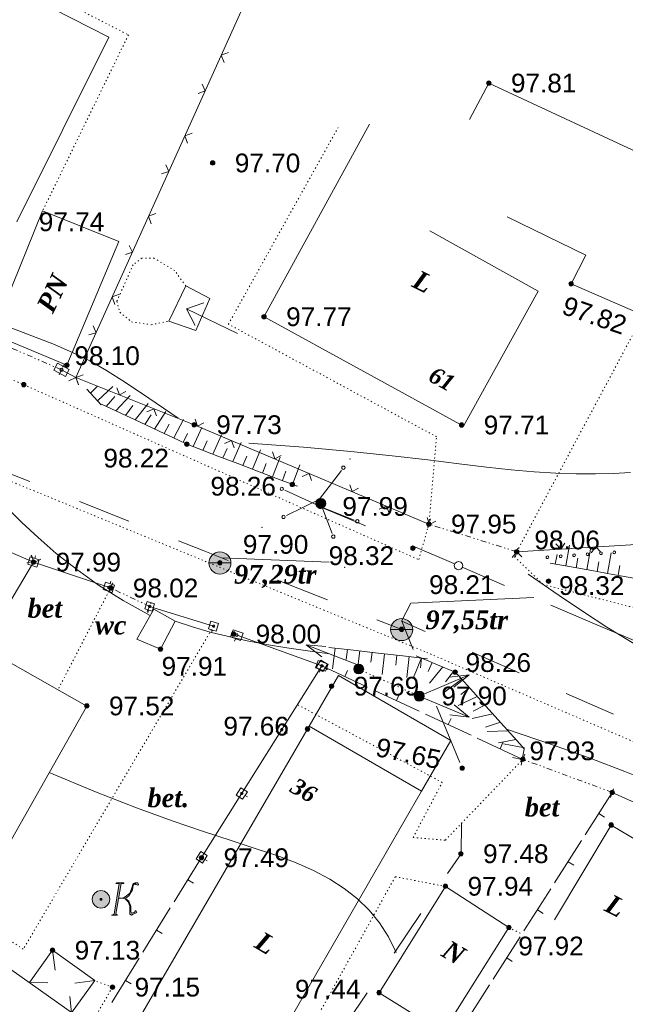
# Model space of a CAD drawing. Header units: millimetres. Extents: x 9396 to 25236, y 15106 to 31102.
# Tile 97 of 256: x 10930 to 10985, y 16121 to 16210. Entities that reach past the tile are written whole.
import ezdxf
from ezdxf.enums import TextEntityAlignment as Align

# ---------------------------------------------------------------- set-up
doc = ezdxf.new("R2010")
doc.units = ezdxf.units.MM
for name, pattern in [('DIVIDE', [1.25, 0.5, -0.25, 0, -0.25, 0, -0.25]), ('DOT', [0.25, 0, -0.25]), ('HIDDEN', [0.375, 0.25, -0.125])]:
    doc.linetypes.add(name, pattern=pattern)
for name, color, linetype, lineweight, true_color in [('1001010', 7, 'Continuous', 9, 0x000000), ('10010110', 7, 'Continuous', 20, 0xa25100), ('10010212', 7, 'Continuous', 9, 0x000000), ('1060000', 7, 'Continuous', 9, 0x000000), ('1070000', 7, 'DOT', 9, 0x000000), ('2030012', 7, 'Continuous', 9, 0x000000), ('2030021', 7, 'Continuous', 9, 0x000000), ('21100200', 7, 'HIDDEN', 0, 0x800080), ('3000105', 7, 'DIVIDE', 9, 0x000000), ('3000130', 7, 'Continuous', 9, 0x000000), ('3000220', 7, 'Continuous', 9, 0x000000), ('3000260', 7, 'Continuous', 9, 0x000000), ('4000091', 7, 'Continuous', 9, 0x000000), ('5010210', 7, 'Continuous', 20, 0x008000), ('5010410', 7, 'Continuous', 9, 0x000000), ('5010420', 7, 'Continuous', 9, 0x000000), ('6011210', 1, 'Continuous', 9, 0xff0000), ('9010110', 7, 'Continuous', 9, 0x000000), ('9010120', 7, 'Continuous', 20, 0x000000)]:
    doc.layers.add(name, color=color, linetype=linetype, lineweight=lineweight, true_color=true_color)
doc.styles.add('10', font='timesbi.ttf', dxfattribs={"height": 0.001481})
doc.styles.add('12', font='timesbi.ttf', dxfattribs={"height": 0.001693})
doc.styles.add('2', font='timesbi.ttf', dxfattribs={"height": 0.001693})
doc.styles.add('9', font='timesbi.ttf', dxfattribs={"height": 0.001693})
doc.styles.add('F2', font='arial.ttf', dxfattribs={"height": 0.001693})

# ---------------------------------------------------------------- blocks, each defined once
blk = doc.blocks.new('SYMBOL21100200')
at = {"true_color": 0x800080}
h = blk.add_hatch(color=216, dxfattribs=at)
edge = h.paths.add_edge_path()
edge.add_arc((0, 0), 0.1, 0, 360)
at = {"color": 216, "linetype": 'Continuous', "lineweight": 0, "true_color": 0x800080}
blk.add_circle((0, 0), 0.1, dxfattribs=at)
blk = doc.blocks.new('SYMBOL5010410')
at = {"true_color": 0xffffff}
for points in [[(0.6715, 0.711), (0.8295, 0.711), (0.5925, -0.6715), (0.474, -0.711), (0.7505, -0.711), (0.6715, -0.6715), (0.9085, 0.711), (1.027, 0.711), (1.027, 0.7505), (0.711, 0.7505)], [(1, 0.05), (1.15, 0.15), (1.3035, 0.2765), (1.3825, 0.474), (1.4615, 0.711), (1.5405, 0.7505), (1.659, 0.7505), (1.6985, 0.6715), (1.659, 0.632), (1.58, 0.6715), (1.5405, 0.711), (1.4615, 0.632), (1.422, 0.4345), (1.264, 0.158), (1.106, 0.0395), (1.264, -0.079), (1.343, -0.316), (1.343, -0.553), (1.3825, -0.632), (1.501, -0.5925), (1.58, -0.5135), (1.6195, -0.5925), (1.4615, -0.6715), (1.3825, -0.711), (1.3035, -0.6715), (1.3035, -0.553), (1.3035, -0.316), (1.2245, -0.1185), (1.106, 0)], [(-0.0395, -0.0395), (0.0395, -0.0395), (0.0395, 0.0395), (-0.0395, 0.0395)]]:
    blk.add_hatch(color=7, dxfattribs=at).paths.add_polyline_path(points)
h = blk.add_hatch(color=7, dxfattribs=at)
edge = h.paths.add_edge_path()
edge.add_arc((0, 0), 0.395, 0, 360)
at = {"color": 18, "linetype": 'Continuous', "lineweight": 0, "true_color": 0x000000, "flags": 128}
for points in [[(0.6715, 0.711), (0.8295, 0.711), (0.5925, -0.6715), (0.474, -0.711), (0.7505, -0.711), (0.6715, -0.6715), (0.9085, 0.711), (1.027, 0.711), (1.027, 0.7505), (0.711, 0.7505), (0.6715, 0.711)], [(1, 0.05), (1, 0.05), (1.15, 0.15), (1.3035, 0.2765), (1.3825, 0.474), (1.4615, 0.711), (1.5405, 0.7505), (1.659, 0.7505), (1.6985, 0.6715), (1.659, 0.632), (1.58, 0.6715), (1.5405, 0.711), (1.4615, 0.632), (1.422, 0.4345), (1.264, 0.158), (1.106, 0.0395), (1.264, -0.079), (1.343, -0.316), (1.343, -0.553), (1.3825, -0.632), (1.501, -0.5925), (1.58, -0.5135), (1.6195, -0.5925), (1.4615, -0.6715), (1.3825, -0.711), (1.3035, -0.6715), (1.3035, -0.553), (1.3035, -0.316), (1.2245, -0.1185), (1.106, 0), (1, 0.05)], [(-0.0395, -0.0395), (0.0395, -0.0395), (0.0395, 0.0395), (-0.0395, 0.0395)]]:
    blk.add_lwpolyline(points, close=True, dxfattribs=at)
blk.add_lwpolyline([(1, 0.05), (0.8, 0.05)], dxfattribs=at)
at = {"color": 3, "linetype": 'Continuous', "lineweight": 0, "true_color": 0x00ea00}
blk.add_circle((0, 0), 0.395, dxfattribs=at)
blk = doc.blocks.new('SYMBOL5010420')
at = {"true_color": 0xffffff}
h = blk.add_hatch(color=7, dxfattribs=at)
edge = h.paths.add_edge_path()
edge.add_arc((0, 0), 0.5, 0, 360)
at = {"color": 18, "linetype": 'Continuous', "lineweight": 9, "true_color": 0x000000, "flags": 128}
blk.add_lwpolyline([(-0.5, 0), (0.5, 0)], dxfattribs=at)
at = {"color": 18, "linetype": 'Continuous', "lineweight": 9, "true_color": 0x000000}
blk.add_circle((0, 0), 0.5, dxfattribs=at)
blk = doc.blocks.new('SYMBOL2030012')
at = {"true_color": 0xffffff}
h = blk.add_hatch(color=7, dxfattribs=at)
edge = h.paths.add_edge_path()
edge.add_arc((0, 0), 0.225, 0, 360)
at = {"true_color": 0x000000}
h = blk.add_hatch(color=18, dxfattribs=at)
edge = h.paths.add_edge_path()
edge.add_arc((0, 0), 0.05, 0, 360)
at = {"color": 18, "linetype": 'Continuous', "lineweight": 0, "true_color": 0x000000}
for radius in [0.225, 0.05]:
    blk.add_circle((0, 0), radius, dxfattribs=at)
blk = doc.blocks.new('SYMBOL2030021')
at = {"true_color": 0xffffff}
h = blk.add_hatch(color=7, dxfattribs=at)
edge = h.paths.add_edge_path()
edge.add_arc((0, 0), 0.225, 0, 360)
at = {"true_color": 0x000000}
h = blk.add_hatch(color=18, dxfattribs=at)
edge = h.paths.add_edge_path()
edge.add_arc((0, 0), 0.05, 0, 360)
at = {"color": 18, "linetype": 'Continuous', "lineweight": 0, "true_color": 0x000000}
for radius in [0.225, 0.05]:
    blk.add_circle((0, 0), radius, dxfattribs=at)

msp = doc.modelspace()

# ---------------------------------------------------------------- linework, layer by layer
at = {"layer": '1001010', "color": 253}
for p, q in [((10972.186, 16204.1), (10970.44, 16200.809)), ((10961.405, 16200.387), (10951.794, 16182.847)), ((10979.621, 16185.962), (10986.134, 16183.105)), ((10944.844, 16183.706), (10946.431, 16184.235)), ((10945.704, 16181.722), (10946.96, 16184.632)), ((10944.844, 16183.706), (10949.474, 16181.457)), ((10944.844, 16183.706), (10945.638, 16182.185)), ((10969.899, 16173.092), (10951.862, 16182.975)), ((10943.831, 16155.47), (10942.488, 16152.932)), ((10935.842, 16147.79), (10927.08, 16152.747)), ((10935.591, 16146.52), (10935.591, 16146.52)), ((10978.11, 16128.449), (10983.242, 16137.031)), ((10983.242, 16137.031), (10992.2, 16131.674)), ((10935.254, 16119.502), (10919.08, 16130.992)), ((10932.747, 16125.718), (10930.646, 16122.795)), ((10936.568, 16122.97), (10932.747, 16125.718)), ((10932.747, 16125.718), (10932.969, 16123.923)), ((10930.646, 16122.795), (10932.308, 16122.766)), ((10936.568, 16122.97), (10934.467, 16120.048)), ((10936.568, 16122.97), (10934.746, 16122.725)), ((10934.467, 16120.048), (10934.292, 16121.526))]:
    msp.add_line(p, q, dxfattribs=at)
for points in [[(10909.317, 16222.766, 0), (10937.833, 16208.255, 0), (10929.498, 16191.563, 0)], [(10986.134, 16183.105, 0), (10992.055, 16194.829, 0), (10972.186, 16204.1, 0)], [(10925.284, 16182.259, 0), (10926.313, 16184.924, 0), (10928.424, 16184.123, 0), (10931.844, 16192.545, 0)], [(10931.844, 16192.545, 0), (10938.724, 16189.782, 0), (10934.038, 16178.604, 0)], [(10979.621, 16185.962, 0), (10980.935, 16188.553, 0), (10973.841, 16192.02, 0)], [(10966.853, 16190.75, 0), (10976.642, 16185.295, 0), (10969.899, 16173.092, 0)], [(10945.704, 16181.722, 0), (10943.256, 16182.581, 0), (10944.778, 16185.756, 0), (10946.96, 16184.632, 0)], [(10925.284, 16182.259, 0), (10934.038, 16178.604, 0), (10934.038, 16178.604, 0)], [(10942.488, 16152.932, 0), (10940.362, 16153.844, 0), (10941.91, 16156.553, 0), (10943.831, 16155.47, 0)], [(10935.842, 16147.79, 0), (10927.176, 16132.472, 0), (10918.375, 16137.48, 0)], [(10966.107, 16140.104, 0), (10955.944, 16145.98, 0), (10939.501, 16117.721, 0), (10938.271, 16118.476, 0), (10929.842, 16103.448, 0)], [(10966.107, 16140.104, 0), (10953.317, 16117.925, 0), (10952.027, 16115.72, 0), (10954.362, 16114.405, 0), (10955.607, 16116.697, 0), (10953.317, 16117.925, 0)], [(10973.991, 16127.778, 0), (10968.258, 16131.477, 0), (10962.256, 16121.874, 0)], [(10962.256, 16121.874, 0), (10968.023, 16118.27, 0), (10973.991, 16127.778, 0)]]:
    msp.add_polyline3d(points, dxfattribs=at)
at = {"layer": '10010110'}
for points in [[(10944.092, 16173.794, 0), (10941.435, 16175.616, 0), (10939.344, 16177.021, 0), (10937.631, 16178.108, 0), (10936.113, 16178.977, 0), (10934.603, 16179.727, 0), (10932.916, 16180.455, 0), (10930.867, 16181.263, 0), (10928.27, 16182.248, 0)], [(10950.492, 16171.561, 0), (10955.428, 16171.177, 0), (10959.717, 16170.787, 0), (10963.438, 16170.402, 0), (10966.669, 16170.033, 0), (10969.489, 16169.692, 0), (10971.977, 16169.389, 0), (10974.213, 16169.137, 0), (10976.274, 16168.945, 0), (10978.227, 16168.823, 0), (10980.079, 16168.766, 0), (10981.826, 16168.766, 0), (10983.462, 16168.816, 0), (10984.983, 16168.908, 0)], [(10928.634, 16165.701, 0), (10929.965, 16164.39, 0), (10931.44, 16163.011, 0), (10933.076, 16161.589, 0), (10934.891, 16160.149, 0), (10936.902, 16158.716, 0), (10939.126, 16157.316, 0), (10941.578, 16155.973, 0)], [(10997.687, 16146.489, 0), (10993.217, 16148.946, 0), (10989.754, 16150.863, 0), (10987.042, 16152.396, 0), (10984.822, 16153.699, 0), (10982.838, 16154.928, 0), (10980.832, 16156.237, 0), (10978.548, 16157.782, 0), (10975.727, 16159.718, 0)], [(10943.831, 16155.47, 12.498), (10945.394, 16154.944, 13.615), (10946.994, 16154.477, 21.619), (10948.639, 16154.06, 32.809), (10950.335, 16153.688, 43.489), (10952.091, 16153.354, 49.959), (10953.912, 16153.05, 48.522), (10955.807, 16152.769, 35.48), (10957.782, 16152.506, 7.133)], [(10987.029, 16140.84, 58.576), (10984.487, 16141.879, 52.546), (10981.485, 16143.022, 41.86), (10977.945, 16144.285, 24.888), (10973.792, 16145.684, 0)], [(10963.8, 16125.509, 105.963), (10963.103, 16126.912, 93.84), (10962.29, 16128.181, 86.294), (10961.357, 16129.328, 82.164), (10960.3, 16130.364, 80.292), (10959.115, 16131.3, 79.518), (10957.798, 16132.147, 78.684), (10956.345, 16132.916, 76.631), (10954.752, 16133.618, 72.2), (10953.007, 16134.271, 64.661), (10951.067, 16134.922, 54.999), (10948.88, 16135.624, 44.631), (10946.395, 16136.432, 34.969), (10943.561, 16137.399, 27.429), (10940.325, 16138.578, 23.426), (10936.638, 16140.024, 24.375), (10932.448, 16141.79, 31.69)]]:
    msp.add_polyline3d(points, dxfattribs=at)
at = {"layer": '10010212', "color": 253}
for p, q in [((10937.141, 16175.027), (10935.831, 16176.427)), ((10936.161, 16176.077), (10936.811, 16176.697)), ((10936.811, 16175.377), (10938.201, 16176.677)), ((10936.811, 16175.377), (10938.201, 16176.677)), ((10938.471, 16174.457), (10939.761, 16175.847)), ((10938.471, 16174.457), (10939.761, 16175.847)), ((10938.911, 16174.257), (10937.171, 16175.067)), ((10937.601, 16174.867), (10938.381, 16175.767)), ((10939.341, 16174.047), (10940.011, 16174.947)), ((10940.211, 16173.647), (10941.381, 16175.137)), ((10940.211, 16173.647), (10941.381, 16175.137)), ((10940.651, 16173.437), (10938.911, 16174.257)), ((10941.081, 16173.237), (10941.641, 16174.107)), ((10941.951, 16172.827), (10942.991, 16174.417)), ((10941.951, 16172.827), (10942.991, 16174.417)), ((10942.381, 16172.627), (10940.651, 16173.437)), ((10942.821, 16172.417), (10943.271, 16173.267)), ((10943.691, 16172.017), (10944.591, 16173.687)), ((10943.691, 16172.017), (10944.591, 16173.687)), ((10944.121, 16171.807), (10942.381, 16172.627)), ((10944.561, 16171.607), (10944.941, 16172.417)), ((10945.451, 16171.237), (10946.241, 16172.967)), ((10945.451, 16171.237), (10946.241, 16172.967)), ((10947.241, 16170.557), (10948.011, 16172.297)), ((10947.241, 16170.557), (10948.011, 16172.297)), ((10946.341, 16170.897), (10946.731, 16171.767)), ((10949.031, 16169.877), (10949.781, 16171.617)), ((10949.031, 16169.877), (10949.781, 16171.617)), ((10947.691, 16170.387), (10945.891, 16171.067)), ((10948.141, 16170.217), (10948.511, 16171.077)), ((10950.831, 16169.187), (10951.551, 16170.947)), ((10950.831, 16169.187), (10951.551, 16170.947)), ((10949.481, 16169.707), (10947.691, 16170.387)), ((10951.281, 16169.017), (10949.481, 16169.707)), ((10949.931, 16169.537), (10950.291, 16170.387)), ((10951.731, 16168.847), (10952.061, 16169.697)), ((10952.621, 16168.507), (10953.321, 16170.277)), ((10952.621, 16168.507), (10953.321, 16170.277)), ((10954.421, 16167.827), (10955.091, 16169.597)), ((10954.421, 16167.827), (10955.091, 16169.597)), ((10953.071, 16168.337), (10951.281, 16169.017)), ((10953.521, 16168.167), (10953.841, 16169.007)), ((10954.871, 16167.657), (10953.071, 16168.337)), ((10979.141, 16160.447), (10979.471, 16162.317)), ((10979.141, 16160.447), (10979.471, 16162.317)), ((10981.031, 16160.107), (10981.361, 16161.977)), ((10981.031, 16160.107), (10981.361, 16161.977)), ((10982.921, 16159.777), (10983.251, 16161.647)), ((10982.921, 16159.777), (10983.251, 16161.647)), ((10979.611, 16160.357), (10977.721, 16160.697)), ((10978.191, 16160.607), (10978.351, 16161.497)), ((10980.081, 16160.277), (10980.241, 16161.157)), ((10981.971, 16159.937), (10982.131, 16160.827)), ((10981.501, 16160.027), (10979.611, 16160.357)), ((10983.391, 16159.687), (10981.501, 16160.027)), ((10983.861, 16159.607), (10984.021, 16160.497)), ((10985.281, 16159.357), (10983.391, 16159.687)), ((10957.721, 16153.087), (10959.951, 16152.837)), ((10958.281, 16153.027), (10958.061, 16151.137)), ((10958.281, 16153.027), (10958.061, 16151.137)), ((10959.391, 16152.897), (10959.291, 16152.007)), ((10959.951, 16152.837), (10962.181, 16152.577)), ((10960.511, 16152.767), (10960.291, 16150.887)), ((10960.511, 16152.767), (10960.291, 16150.887)), ((10961.631, 16152.647), (10961.521, 16151.747)), ((10962.181, 16152.577), (10964.421, 16152.327)), ((10962.741, 16152.517), (10962.531, 16150.627)), ((10962.741, 16152.517), (10962.531, 16150.627)), ((10963.861, 16152.387), (10963.761, 16151.497)), ((10964.421, 16152.327), (10966.651, 16152.067)), ((10964.971, 16152.257), (10964.761, 16150.377)), ((10964.971, 16152.257), (10964.761, 16150.377)), ((10966.091, 16152.137), (10965.361, 16150.377)), ((10966.091, 16152.137), (10965.361, 16150.377)), ((10965.611, 16152.337), (10967.541, 16151.527)), ((10966.091, 16152.137), (10965.991, 16151.237)), ((10967.061, 16151.727), (10966.711, 16150.897)), ((10968.021, 16151.327), (10966.831, 16149.847)), ((10968.021, 16151.327), (10966.831, 16149.847)), ((10968.991, 16150.917), (10968.271, 16149.967)), ((10969.731, 16150.207), (10968.211, 16149.057)), ((10969.731, 16150.207), (10968.211, 16149.057)), ((10969.381, 16150.597), (10970.781, 16149.037)), ((10970.431, 16149.427), (10969.641, 16148.827)), ((10971.131, 16148.647), (10969.411, 16147.837)), ((10971.131, 16148.647), (10969.411, 16147.837)), ((10970.781, 16149.037), (10972.181, 16147.477)), ((10971.831, 16147.867), (10970.761, 16147.317)), ((10972.181, 16147.477), (10973.581, 16145.927)), ((10972.531, 16147.087), (10970.681, 16146.657)), ((10972.531, 16147.087), (10970.681, 16146.657)), ((10973.231, 16146.317), (10971.891, 16145.867)), ((10973.581, 16145.927), (10974.971, 16144.367)), ((10973.921, 16145.537), (10972.031, 16145.487)), ((10973.921, 16145.537), (10972.031, 16145.487)), ((10974.621, 16144.757), (10973.051, 16144.467)), ((10975.391, 16143.997), (10973.521, 16144.357)), ((10975.391, 16143.997), (10973.521, 16144.357)), ((10975.191, 16142.967), (10974.311, 16143.137))]:
    msp.add_line(p, q, dxfattribs=at)
for points in [[(10945.891, 16171.067, 0), (10944.881, 16171.457, 0), (10944.121, 16171.807, 0)], [(10967.541, 16151.527, 0), (10969.141, 16150.857, 0), (10969.381, 16150.597, 0)], [(10974.971, 16144.367, 0), (10975.381, 16143.917, 0), (10975.091, 16142.457, 0)]]:
    msp.add_polyline3d(points, dxfattribs=at)
at = {"layer": '1060000', "color": 253}
for p, q in [((10948.002, 16161.185, 86.674), (10957.749, 16160.807, 27.695)), ((10994.936, 16134.714), (10983.343, 16139.975))]:
    msp.add_line(p, q, dxfattribs=at)
msp.add_polyline3d([(10964.296, 16155.446, 0), (10965.144, 16157.072, 0), (10976.256, 16157.602, 0)], dxfattribs=at)
msp.add_polyline3d([(10958.579, 16150.538, 130.263), (10968.743, 16144.662, 130.263), (10966.107, 16140.104, 130.263), (10955.944, 16145.98, 130.263), (10958.579, 16150.538, 130.263)], close=True, dxfattribs=at)
at = {"layer": '1070000', "color": 253}
for p, q in [((10866.751, 16204.678), (10930.14, 16176.831)), ((10841.348, 16204.134), (10966.57, 16152.635)), ((10974.699, 16161.734), (10986.134, 16183.105)), ((10930.14, 16176.831), (10965.845, 16161.02)), ((10965.845, 16161.02), (10966.764, 16164.228)), ((10933.296, 16149.391), (10937.992, 16158.458)), ((10965.64, 16148.802, 131.51), (10960.439, 16151.1)), ((10963.721, 16132.361), (10956.741, 16119.827)), ((10963.721, 16132.361), (10968.258, 16131.477)), ((10973.991, 16127.778), (10975.175, 16127.173)), ((10938.159, 16122.382), (10936.568, 16122.97)), ((10938.159, 16122.382), (10933.92, 16115.057))]:
    msp.add_line(p, q, dxfattribs=at)
for points in [[(10899.626, 16207.29, 0), (10908.268, 16224.586, 0), (10939.602, 16208.451, 0), (10931.844, 16192.545, 0)], [(10966.764, 16164.228, 0), (10967.454, 16172.125, 0), (10948.635, 16182.31, 0), (10958.556, 16200.084, 0)], [(10944.778, 16185.756, 0), (10943.785, 16187.146, 0), (10941.933, 16188.27, 0), (10940.809, 16188.27, 0), (10940.015, 16187.675, 0), (10938.56, 16184.367, 0), (10938.825, 16183.375, 0), (10939.883, 16182.515, 0), (10941.669, 16182.251, 0), (10943.256, 16182.581, 0)], [(11011.919, 16177.35, 0), (11012.068, 16171.222, 0), (11008.874, 16163.164, 0), (11002.908, 16158.5, 0), (10997.819, 16156.464, 0), (10987.657, 16156.078, 0), (10977.086, 16158.784, 0), (10974.41, 16161.383, 0)], [(10947.296, 16155.006, 0), (10930.09, 16125.818, 0), (10923.351, 16130.171, 0)], [(10966.57, 16152.635, 0), (11027.918, 16126.141, 0), (11045.971, 16118.68, 0)], [(10965.332, 16135.897, 0), (10967.965, 16140.884, 0), (10954.883, 16147.909, 0)], [(10965.332, 16135.897, 0), (10968.26, 16135.667, 0), (10975.254, 16142.97, 0)]]:
    msp.add_polyline3d(points, dxfattribs=at)
at = {"layer": '3000105', "color": 253}
for p, q in [((10933.547, 16178.177), (10927.334, 16180.893)), ((10933.347, 16177.719), (10933.787, 16178.727)), ((10966.914, 16164.705), (10966.584, 16163.656)), ((10974.699, 16161.734), (10966.764, 16164.228)), ((10974.549, 16161.257), (10974.879, 16162.306)), ((10938.205, 16158.911), (10937.737, 16157.915)), ((10941.516, 16156.8), (10937.992, 16158.458)), ((10941.304, 16156.348), (10941.772, 16157.343)), ((10975.427, 16143.439), (10975.045, 16142.408)), ((10983.343, 16139.975), (10975.254, 16142.97)), ((10983.169, 16139.506), (10983.551, 16140.537))]:
    msp.add_line(p, q, dxfattribs=at)
at = {"layer": '3000130', "color": 253}
for p, q in [((10933.831, 16178.707), (10933.711, 16178.487)), ((10933.547, 16178.177), (10934.842, 16177.481)), ((10931.02, 16160.797), (10937.992, 16158.458)), ((10931.211, 16161.367), (10931.131, 16161.127)), ((10938.021, 16159.077), (10937.941, 16158.847)), ((10941.341, 16156.227), (10941.421, 16156.467)), ((10947.296, 16155.006), (10941.516, 16156.8)), ((10947.121, 16154.437), (10947.191, 16154.667)), ((10957.088, 16151.416), (10949.095, 16154.306)), ((10949.181, 16153.637), (10949.271, 16153.867)), ((10957.088, 16151.416), (10946.195, 16134.085)), ((10956.881, 16150.847), (10956.971, 16151.087)), ((10957.591, 16151.097), (10957.381, 16151.227)), ((10953.971, 16145.327), (10953.761, 16145.467)), ((10950.351, 16139.567), (10950.141, 16139.697)), ((10946.721, 16133.797), (10946.511, 16133.927))]:
    msp.add_line(p, q, dxfattribs=at)
for points in [[(10932.851, 16178.157, 0), (10933.921, 16177.577, 0), (10934.251, 16178.197, 0), (10933.181, 16178.777, 0), (10932.851, 16178.157, 0)], [(10933.551, 16178.037, 0), (10933.621, 16178.057, 0), (10933.671, 16178.107, 0), (10933.691, 16178.177, 0), (10933.671, 16178.247, 0), (10933.621, 16178.297, 0), (10933.551, 16178.317, 0), (10933.481, 16178.297, 0), (10933.421, 16178.247, 0), (10933.401, 16178.177, 0), (10933.421, 16178.107, 0), (10933.481, 16178.057, 0), (10933.551, 16178.037, 0)], [(10930.511, 16160.597, 0), (10931.311, 16160.337, 0), (10931.531, 16160.997, 0), (10930.731, 16161.267, 0), (10930.511, 16160.597, 0)], [(10931.021, 16160.687, 0), (10931.071, 16160.707, 0), (10931.121, 16160.747, 0), (10931.131, 16160.797, 0), (10931.121, 16160.857, 0), (10931.071, 16160.897, 0), (10931.021, 16160.907, 0), (10930.961, 16160.897, 0), (10930.921, 16160.857, 0), (10930.911, 16160.797, 0), (10930.921, 16160.747, 0), (10930.961, 16160.707, 0), (10931.021, 16160.687, 0)], [(10937.321, 16158.317, 0), (10938.121, 16158.047, 0), (10938.341, 16158.707, 0), (10937.541, 16158.977, 0), (10937.321, 16158.317, 0)], [(10937.831, 16158.407, 0), (10937.891, 16158.417, 0), (10937.931, 16158.457, 0), (10937.941, 16158.517, 0), (10937.931, 16158.567, 0), (10937.891, 16158.607, 0), (10937.831, 16158.627, 0), (10937.781, 16158.607, 0), (10937.741, 16158.567, 0), (10937.721, 16158.517, 0), (10937.741, 16158.457, 0), (10937.781, 16158.417, 0), (10937.831, 16158.407, 0)], [(10941.961, 16157.027, 0), (10941.291, 16157.237, 0), (10941.081, 16156.567, 0), (10941.751, 16156.357, 0), (10941.961, 16157.027, 0)], [(10941.521, 16156.697, 0), (10941.571, 16156.707, 0), (10941.611, 16156.747, 0), (10941.621, 16156.797, 0), (10941.611, 16156.847, 0), (10941.571, 16156.887, 0), (10941.521, 16156.897, 0), (10941.471, 16156.887, 0), (10941.431, 16156.847, 0), (10941.421, 16156.797, 0), (10941.431, 16156.747, 0), (10941.471, 16156.707, 0), (10941.521, 16156.697, 0)], [(10947.741, 16155.237, 0), (10947.061, 16155.447, 0), (10946.851, 16154.777, 0), (10947.531, 16154.567, 0), (10947.741, 16155.237, 0)], [(10947.301, 16154.907, 0), (10947.351, 16154.917, 0), (10947.381, 16154.957, 0), (10947.401, 16155.007, 0), (10947.381, 16155.057, 0), (10947.351, 16155.097, 0), (10947.301, 16155.107, 0), (10947.251, 16155.097, 0), (10947.211, 16155.057, 0), (10947.201, 16155.007, 0), (10947.211, 16154.957, 0), (10947.251, 16154.917, 0), (10947.301, 16154.907, 0)], [(10949.961, 16154.367, 0), (10949.061, 16154.687, 0), (10948.821, 16154.037, 0), (10949.721, 16153.707, 0), (10949.961, 16154.367, 0)], [(10949.391, 16154.077, 0), (10949.451, 16154.097, 0), (10949.491, 16154.137, 0), (10949.511, 16154.197, 0), (10949.491, 16154.257, 0), (10949.451, 16154.307, 0), (10949.391, 16154.317, 0), (10949.331, 16154.307, 0), (10949.281, 16154.257, 0), (10949.271, 16154.197, 0), (10949.281, 16154.137, 0), (10949.331, 16154.097, 0), (10949.391, 16154.077, 0)], [(10957.651, 16151.587, 0), (10956.761, 16151.907, 0), (10956.521, 16151.247, 0), (10957.421, 16150.927, 0), (10957.651, 16151.587, 0)], [(10957.001, 16151.937, 0), (10956.581, 16151.267, 0), (10957.171, 16150.897, 0), (10957.591, 16151.567, 0), (10957.001, 16151.937, 0)], [(10957.091, 16151.297, 0), (10957.151, 16151.317, 0), (10957.191, 16151.357, 0), (10957.211, 16151.417, 0), (10957.191, 16151.477, 0), (10957.151, 16151.517, 0), (10957.091, 16151.537, 0), (10957.031, 16151.517, 0), (10956.981, 16151.477, 0), (10956.971, 16151.417, 0), (10956.981, 16151.357, 0), (10957.031, 16151.317, 0), (10957.091, 16151.297, 0)], [(10957.091, 16151.307, 0), (10957.141, 16151.327, 0), (10957.181, 16151.367, 0), (10957.191, 16151.417, 0), (10957.181, 16151.467, 0), (10957.141, 16151.507, 0), (10957.091, 16151.527, 0), (10957.031, 16151.507, 0), (10956.991, 16151.467, 0), (10956.981, 16151.417, 0), (10956.991, 16151.367, 0), (10957.031, 16151.327, 0), (10957.091, 16151.307, 0)], [(10953.381, 16146.177, 0), (10952.951, 16145.497, 0), (10953.551, 16145.127, 0), (10953.971, 16145.797, 0), (10953.381, 16146.177, 0)], [(10953.461, 16145.547, 0), (10953.521, 16145.557, 0), (10953.561, 16145.597, 0), (10953.571, 16145.647, 0), (10953.561, 16145.707, 0), (10953.521, 16145.747, 0), (10953.461, 16145.757, 0), (10953.411, 16145.747, 0), (10953.371, 16145.707, 0), (10953.361, 16145.647, 0), (10953.371, 16145.597, 0), (10953.411, 16145.557, 0), (10953.461, 16145.547, 0)], [(10949.751, 16140.407, 0), (10949.331, 16139.737, 0), (10949.921, 16139.357, 0), (10950.351, 16140.037, 0), (10949.751, 16140.407, 0)], [(10949.841, 16139.777, 0), (10949.891, 16139.787, 0), (10949.931, 16139.827, 0), (10949.951, 16139.887, 0), (10949.931, 16139.937, 0), (10949.891, 16139.977, 0), (10949.841, 16139.987, 0), (10949.791, 16139.977, 0), (10949.751, 16139.937, 0), (10949.731, 16139.887, 0), (10949.751, 16139.827, 0), (10949.791, 16139.787, 0), (10949.841, 16139.777, 0)], [(10946.131, 16134.637, 0), (10945.711, 16133.967, 0), (10946.301, 16133.597, 0), (10946.721, 16134.267, 0), (10946.131, 16134.637, 0)], [(10946.211, 16134.007, 0), (10946.271, 16134.027, 0), (10946.311, 16134.067, 0), (10946.321, 16134.117, 0), (10946.311, 16134.167, 0), (10946.271, 16134.207, 0), (10946.211, 16134.227, 0), (10946.161, 16134.207, 0), (10946.121, 16134.167, 0), (10946.111, 16134.117, 0), (10946.121, 16134.067, 0), (10946.161, 16134.027, 0), (10946.211, 16134.007, 0)]]:
    msp.add_polyline3d(points, close=True, dxfattribs=at)
at = {"layer": '3000220', "color": 253}
for p, q in [((10957.091, 16151.417), (10961.211, 16149.497)), ((10959.151, 16150.457), (10959.401, 16151.007)), ((10961.771, 16149.237), (10965.891, 16147.327)), ((10963.831, 16148.277), (10964.081, 16148.827)), ((10966.451, 16147.067), (10970.571, 16145.147)), ((10968.511, 16146.107), (10968.761, 16146.647)), ((10971.131, 16144.887), (10975.251, 16142.967)), ((10973.191, 16143.927), (10973.451, 16144.477)), ((10983.341, 16139.977), (10980.901, 16136.147)), ((10982.121, 16138.067), (10982.631, 16137.737)), ((10980.571, 16135.627), (10978.131, 16131.807)), ((10946.191, 16134.087), (10943.721, 16130.077)), ((10979.351, 16133.717), (10979.851, 16133.397)), ((10944.961, 16132.087), (10945.471, 16131.767)), ((10977.791, 16131.277), (10975.351, 16127.457)), ((10943.381, 16129.537), (10940.911, 16125.527)), ((10976.571, 16129.367), (10977.081, 16129.047)), ((10942.151, 16127.527), (10942.661, 16127.217)), ((10975.021, 16126.937), (10972.581, 16123.107)), ((10940.571, 16124.987), (10938.101, 16120.977)), ((10973.801, 16125.017), (10974.301, 16124.697)), ((10939.341, 16122.977), (10939.851, 16122.667)), ((10972.241, 16122.587), (10969.801, 16118.767))]:
    msp.add_line(p, q, dxfattribs=at)
at = {"layer": '3000260', "color": 253}
for p, q in [((10934.842, 16177.481), (10949.795, 16210.609)), ((10897.882, 16175.17), (10931.02, 16160.797)), ((10974.699, 16161.734), (10992.892, 16162.854)), ((10914.303, 16132.715), (10931.02, 16160.797))]:
    msp.add_line(p, q, dxfattribs=at)
for points in [[(10948.241, 16205.947, 0), (10947.991, 16206.617, 0), (10948.651, 16206.857, 0)], [(10945.891, 16203.167, 0), (10946.531, 16203.387, 0), (10946.261, 16203.987, 0)], [(10944.951, 16198.667, 0), (10944.701, 16199.337, 0), (10945.361, 16199.577, 0)], [(10942.601, 16195.887, 0), (10943.251, 16196.107, 0), (10942.971, 16196.707, 0)], [(10941.661, 16191.387, 0), (10941.421, 16192.057, 0), (10942.081, 16192.297, 0)], [(10939.321, 16188.607, 0), (10939.961, 16188.817, 0), (10939.681, 16189.427, 0)], [(10938.381, 16184.097, 0), (10938.131, 16184.767, 0), (10938.791, 16185.007, 0)], [(10936.031, 16181.327, 0), (10936.671, 16181.537, 0), (10936.401, 16182.147, 0)], [(10935.091, 16176.817, 0), (10934.851, 16177.487, 0), (10935.501, 16177.727, 0)], [(10934.221, 16177.197, 0), (10934.851, 16177.477, 0), (10935.101, 16176.837, 0)], [(10934.842, 16177.481, 0), (10945.532, 16173.22, 0), (10966.764, 16164.228, 0)], [(10938.561, 16176.537, 0), (10938.781, 16175.917, 0), (10939.351, 16176.227, 0)], [(10941.271, 16174.377, 0), (10941.911, 16174.667, 0), (10942.151, 16174.027, 0)], [(10945.621, 16173.727, 0), (10945.831, 16173.097, 0), (10946.411, 16173.387, 0)], [(10948.291, 16171.507, 0), (10948.931, 16171.777, 0), (10949.171, 16171.137, 0)], [(10952.621, 16170.757, 0), (10952.831, 16170.127, 0), (10953.411, 16170.427, 0)], [(10955.291, 16168.547, 0), (10955.931, 16168.817, 0), (10956.161, 16168.177, 0)], [(10959.611, 16167.797, 0), (10959.821, 16167.167, 0), (10960.401, 16167.467, 0)], [(10962.281, 16165.577, 0), (10962.931, 16165.857, 0), (10963.161, 16165.207, 0)], [(10966.611, 16164.837, 0), (10966.821, 16164.207, 0), (10967.401, 16164.507, 0)], [(10978.241, 16162.457, 0), (10978.681, 16161.977, 0), (10979.041, 16162.507, 0)], [(10974.281, 16161.207, 0), (10974.711, 16161.737, 0), (10975.171, 16161.267, 0)], [(10981.421, 16161.647, 0), (10981.841, 16162.177, 0), (10982.311, 16161.697, 0)], [(10930.411, 16160.747, 0), (10931.051, 16160.847, 0), (10930.821, 16161.437, 0)], [(10930.851, 16161.417, 0), (10931.071, 16160.777, 0), (10931.671, 16161.057, 0)]]:
    msp.add_polyline3d(points, dxfattribs=at)
at = {"layer": '4000091', "color": 253}
for points in [[(10981.101, 16161.387, 0), (10981.161, 16161.397, 0), (10981.211, 16161.447, 0), (10981.221, 16161.507, 0), (10981.211, 16161.567, 0), (10981.161, 16161.607, 0), (10981.101, 16161.627, 0), (10981.041, 16161.607, 0), (10981.001, 16161.567, 0), (10980.981, 16161.507, 0), (10981.001, 16161.447, 0), (10981.041, 16161.397, 0), (10981.101, 16161.387, 0)], [(10982.311, 16161.477, 0), (10982.371, 16161.487, 0), (10982.421, 16161.537, 0), (10982.431, 16161.597, 0), (10982.421, 16161.657, 0), (10982.371, 16161.697, 0), (10982.311, 16161.717, 0), (10982.251, 16161.697, 0), (10982.211, 16161.657, 0), (10982.191, 16161.597, 0), (10982.211, 16161.537, 0), (10982.251, 16161.487, 0), (10982.311, 16161.477, 0)], [(10983.521, 16161.557, 0), (10983.581, 16161.577, 0), (10983.631, 16161.617, 0), (10983.641, 16161.677, 0), (10983.631, 16161.737, 0), (10983.581, 16161.787, 0), (10983.521, 16161.807, 0), (10983.461, 16161.787, 0), (10983.421, 16161.737, 0), (10983.401, 16161.677, 0), (10983.421, 16161.617, 0), (10983.461, 16161.577, 0), (10983.521, 16161.557, 0)], [(10977.471, 16161.117, 0), (10977.531, 16161.137, 0), (10977.571, 16161.177, 0), (10977.591, 16161.237, 0), (10977.571, 16161.297, 0), (10977.531, 16161.347, 0), (10977.471, 16161.357, 0), (10977.411, 16161.347, 0), (10977.361, 16161.297, 0), (10977.351, 16161.237, 0), (10977.361, 16161.177, 0), (10977.411, 16161.137, 0), (10977.471, 16161.117, 0)], [(10978.681, 16161.207, 0), (10978.741, 16161.227, 0), (10978.781, 16161.267, 0), (10978.801, 16161.327, 0), (10978.781, 16161.387, 0), (10978.741, 16161.437, 0), (10978.681, 16161.447, 0), (10978.621, 16161.437, 0), (10978.571, 16161.387, 0), (10978.561, 16161.327, 0), (10978.571, 16161.267, 0), (10978.621, 16161.227, 0), (10978.681, 16161.207, 0)], [(10979.891, 16161.297, 0), (10979.951, 16161.317, 0), (10979.991, 16161.357, 0), (10980.011, 16161.417, 0), (10979.991, 16161.477, 0), (10979.951, 16161.517, 0), (10979.891, 16161.537, 0), (10979.831, 16161.517, 0), (10979.781, 16161.477, 0), (10979.771, 16161.417, 0), (10979.781, 16161.357, 0), (10979.831, 16161.317, 0), (10979.891, 16161.297, 0)]]:
    msp.add_polyline3d(points, close=True, dxfattribs=at)
at = {"layer": '5010210'}
for p, q in [((10928.451, 16168.967), (10930.691, 16168.077)), ((10939.651, 16164.507), (10935.171, 16166.287)), ((10944.131, 16162.727), (10946.371, 16161.837)), ((10946.371, 16161.837), (10948.611, 16160.937)), ((10957.581, 16157.377), (10953.091, 16159.157)), ((10962.061, 16155.587), (10964.301, 16154.697)), ((10965.351, 16152.897), (10964.301, 16155.447)), ((10964.301, 16155.447), (10966.421, 16154.517)), ((10974.931, 16150.777), (10970.681, 16152.647)), ((10979.181, 16148.917), (10981.311, 16147.977)), ((10967.461, 16147.787), (10969.571, 16142.677)), ((10981.311, 16147.977), (10983.441, 16147.047)), ((10969.671, 16134.427), (10969.711, 16137.197)), ((10968.451, 16132.637), (10969.671, 16134.427)), ((10966.031, 16129.047), (10963.611, 16125.457)), ((10959.971, 16120.077), (10961.191, 16121.867))]:
    msp.add_line(p, q, dxfattribs=at)
at = {"layer": '6011210'}
for p, q in [((10960.234, 16151.543), (10955.674, 16153.334)), ((10965.891, 16148.68, 192.827), (10970.392, 16150.616, 192.827)), ((10965.891, 16148.68), (10970.413, 16146.794))]:
    msp.add_line(p, q, dxfattribs=at)
for points in [[(10957.073, 16152.247, 0), (10955.674, 16153.334, 0), (10955.674, 16153.334, 0), (10957.439, 16153.178, 0)], [(10968.633, 16150.404, 192.827), (10970.392, 16150.616, 192.827), (10970.392, 16150.616, 192.827), (10969.028, 16149.485, 192.827)], [(10969.037, 16147.91, 0), (10970.413, 16146.794, 0), (10970.413, 16146.794, 0), (10968.652, 16146.987, 0)]]:
    msp.add_polyline3d(points, dxfattribs=at)
at = {"layer": '9010110', "color": 253}
for p, q in [((10956.851, 16166.469), (10958.854, 16169.092)), ((10956.738, 16165.917), (10953.739, 16167.294)), ((10956.851, 16166.469), (10953.89, 16165.014)), ((10956.851, 16166.469), (10958.013, 16163.38)), ((10956.94, 16165.81), (10960.01, 16164.602))]:
    msp.add_line(p, q, dxfattribs=at)
for points in [[(10959.186, 16169.33, 0), (10959.166, 16169.405, 0), (10959.111, 16169.46, 0), (10959.036, 16169.48, 0), (10958.961, 16169.46, 0), (10958.906, 16169.405, 0), (10958.886, 16169.33, 0), (10958.906, 16169.255, 0), (10958.961, 16169.2, 0), (10959.036, 16169.18, 0), (10959.111, 16169.2, 0), (10959.166, 16169.255, 0), (10959.186, 16169.33, 0)], [(10953.616, 16167.419, 0), (10953.596, 16167.494, 0), (10953.541, 16167.549, 0), (10953.466, 16167.569, 0), (10953.391, 16167.549, 0), (10953.337, 16167.494, 0), (10953.316, 16167.419, 0), (10953.337, 16167.344, 0), (10953.391, 16167.29, 0), (10953.466, 16167.269, 0), (10953.541, 16167.29, 0), (10953.596, 16167.344, 0), (10953.616, 16167.419, 0)], [(10953.77, 16164.881, 0), (10953.75, 16164.956, 0), (10953.695, 16165.011, 0), (10953.62, 16165.031, 0), (10953.545, 16165.011, 0), (10953.49, 16164.956, 0), (10953.47, 16164.881, 0), (10953.49, 16164.806, 0), (10953.545, 16164.751, 0), (10953.62, 16164.731, 0), (10953.695, 16164.751, 0), (10953.75, 16164.806, 0), (10953.77, 16164.881, 0)], [(10960.44, 16164.492, 0), (10960.419, 16164.567, 0), (10960.365, 16164.622, 0), (10960.29, 16164.642, 0), (10960.215, 16164.622, 0), (10960.16, 16164.567, 0), (10960.14, 16164.492, 0), (10960.16, 16164.417, 0), (10960.215, 16164.362, 0), (10960.29, 16164.342, 0), (10960.365, 16164.362, 0), (10960.419, 16164.417, 0), (10960.44, 16164.492, 0)], [(10958.269, 16163.099, 0), (10958.249, 16163.174, 0), (10958.194, 16163.229, 0), (10958.119, 16163.249, 0), (10958.044, 16163.229, 0), (10957.989, 16163.174, 0), (10957.969, 16163.099, 0), (10957.989, 16163.024, 0), (10958.044, 16162.969, 0), (10958.119, 16162.949, 0), (10958.194, 16162.969, 0), (10958.249, 16163.024, 0), (10958.269, 16163.099, 0)]]:
    msp.add_polyline3d(points, close=True, dxfattribs=at)
at = {"layer": '9010110'}
for p in [(10959.628, 16170.105), (10951.68, 16163.928), (10959.161, 16160.328)]:
    msp.add_point(p, dxfattribs=at)
at = {"layer": '9010120', "color": 253}
for p, q in [((10956.941, 16165.807), (10961.021, 16164.067)), ((10969.031, 16160.657), (10965.281, 16162.257)), ((10973.611, 16158.697), (10969.781, 16160.337)), ((10977.781, 16156.917), (10981.951, 16155.137)), ((10981.951, 16155.137), (10986.041, 16153.397))]:
    msp.add_line(p, q, dxfattribs=at)
msp.add_polyline3d([(10969.451, 16160.097, 0), (10969.641, 16160.147, 0), (10969.781, 16160.287, 0), (10969.831, 16160.477, 0), (10969.781, 16160.667, 0), (10969.641, 16160.807, 0), (10969.451, 16160.857, 0), (10969.251, 16160.807, 0), (10969.121, 16160.667, 0), (10969.061, 16160.477, 0), (10969.121, 16160.287, 0), (10969.251, 16160.147, 0), (10969.451, 16160.097, 0)], close=True, dxfattribs=at)

# ---------------------------------------------------------------- block references
at = {"layer": '2030012', "color": 253, "xscale": 2, "yscale": 2, "zscale": 2}
for p in [(10956.987, 16166.107), (10965.891, 16148.68)]:
    msp.add_blockref('SYMBOL2030012', p, dxfattribs=at)
at = {"layer": '2030021', "color": 253, "xscale": 2, "yscale": 2, "zscale": 2}
msp.add_blockref('SYMBOL2030021', (10960.418, 16151.135, 183.478), dxfattribs=at)
at = {"layer": '21100200', "xscale": 2, "yscale": 2, "zscale": 2}
for p in [(10972.178, 16204.097, 195.62), (10947.218, 16196.877, 195.4), (10979.618, 16185.957, 195.64), (10951.858, 16182.977, 195.54), (10934.038, 16178.597, 196.2), (10930.138, 16176.837, 196.2), (10945.538, 16173.217, 195.46), (10969.717, 16173.191, 195.42), (10944.878, 16171.457, 196.44), (10954.418, 16167.817, 196.52), (10956.939, 16165.828, 195.97), (10966.758, 16164.237, 195.9), (10965.318, 16162.057, 196.64), (10974.698, 16161.737, 196.12), (10931.018, 16160.797, 195.98), (10947.867, 16160.739, 195.797), (10977.578, 16159.077, 196.64), (10937.998, 16158.457, 196.04), (10949.098, 16154.297, 196), (10964.296, 16154.718, 196.414), (10942.498, 16152.937, 195.82), (10969.138, 16150.857, 196.52), (10957.966, 16149.584, 195.379), (10965.89, 16148.698, 195.81), (10935.838, 16147.797, 195.04), (10955.787, 16145.711, 195.32), (10975.258, 16142.977, 195.86), (10969.778, 16142.177, 195.3), (10983.338, 16139.977, 195.8), (10983.238, 16137.037, 195.7), (10946.198, 16134.077, 194.98), (10969.658, 16134.437, 194.96), (10968.258, 16131.497, 195.88), (10973.998, 16127.777, 195.84), (10932.738, 16125.717, 194.26), (10938.158, 16122.377, 194.3), (10962.258, 16121.877, 194.88)]:
    msp.add_blockref('SYMBOL21100200', p, dxfattribs=at)
at = {"layer": '5010410', "color": 253, "xscale": 2, "yscale": 2, "zscale": 2}
msp.add_blockref('SYMBOL5010410', (10937.118, 16130.32), dxfattribs=at)
at = {"layer": '5010420', "color": 253, "xscale": 2, "yscale": 2, "zscale": 2}
for p in [(10947.867, 16160.72, 195.784), (10964.296, 16154.7)]:
    msp.add_blockref('SYMBOL5010420', p, dxfattribs=at)

# ---------------------------------------------------------------- texts
at = {"layer": '1001010', "color": 253, "style": '9'}
for s, rotation, p in [('PN', 64.2, (10932.004, 16183.554)), ('L', 333.6, (10965.501, 16186.493)), ('L', 332.9, (10982.916, 16130.08)), ('L', 329.4, (10951.307, 16126.755)), ('N', 329.4, (10968.204, 16125.975))]:
    msp.add_text(s, height=1.693, rotation=rotation, dxfattribs=at).set_placement(p, align=Align.MIDDLE_LEFT)
at = {"layer": '1001010', "color": 1, "true_color": 0xff0000, "style": '10'}
for s, rotation, p in [('61', 331.2, (10966.961, 16177.893)), ('36', 330.4, (10954.467, 16140.735))]:
    msp.add_text(s, height=1.4813, rotation=rotation, dxfattribs=at).set_placement(p, align=Align.MIDDLE_LEFT)
at = {"layer": '1001010', "color": 253, "style": '9'}
msp.add_text('wc', height=1.693, dxfattribs=at).set_placement((10936.58, 16155.101), align=Align.MIDDLE_LEFT)
at = {"layer": '1070000', "color": 253, "style": '2'}
for s, p in [('bet', (10930.484, 16156.625)), ('bet.', (10941.324, 16139.492)), ('bet', (10975.433, 16138.658))]:
    msp.add_text(s, height=1.693, dxfattribs=at).set_placement(p, align=Align.MIDDLE_LEFT)
at = {"layer": '21100200', "color": 253, "style": 'F2'}
for s, p in [('97.81', (10974.178, 16204.097, 195.62)), ('97.70', (10949.218, 16196.877, 195.4)), ('97.74', (10931.498, 16191.557, 195.48)), ('97.77', (10953.858, 16182.977, 195.54)), ('98.10', (10934.718, 16179.457, 196.2)), ('97.73', (10947.538, 16173.217, 195.46)), ('97.71', (10971.717, 16173.191, 195.42)), ('98.22', (10937.338, 16170.197, 196.44)), ('98.26', (10947.018, 16167.657, 196.52)), ('97.99', (10958.939, 16165.828, 195.97)), ('97.95', (10968.758, 16164.237, 195.9)), ('98.06', (10976.298, 16162.797, 4.84)), ('97.90', (10949.947, 16162.399, 6.717)), ('97.99', (10933.018, 16160.797, 195.98)), ('98.32', (10957.698, 16161.377, 196.64)), ('98.02', (10939.998, 16158.457, 196.04)), ('98.21', (10966.776, 16158.758, -0.006)), ('98.32', (10978.518, 16158.677, 69.36)), ('98.00', (10951.098, 16154.297, 196)), ('97.91', (10942.598, 16151.377, 195.82)), ('98.26', (10970.078, 16151.717, 196.52)), ('97.69', (10959.966, 16149.584, 195.379)), ('97.90', (10967.89, 16148.698, 195.81)), ('97.52', (10937.838, 16147.797, 195.04)), ('97.66', (10948.187, 16145.971, 195.32)), ('97.93', (10975.858, 16143.737, 195.86)), ('97.49', (10948.198, 16134.077, 194.98)), ('97.48', (10971.658, 16134.437, 194.96)), ('97.94', (10970.258, 16131.497, 195.88)), ('97.92', (10974.838, 16126.097, 195.84)), ('97.13', (10934.738, 16125.717, 194.26)), ('97.15', (10940.158, 16122.377, 194.3)), ('97.44', (10954.658, 16122.197, 194.88))]:
    msp.add_text(s, height=1.693, dxfattribs=at).set_placement(p, align=Align.MIDDLE_LEFT)
for s, rotation, p in [('97.82', 340.8, (10978.938, 16184.077, 195.64)), ('97.65', 348.2, (10962.018, 16144.117, 195.3))]:
    msp.add_text(s, height=1.693, rotation=rotation, dxfattribs=at).set_placement(p, align=Align.MIDDLE_LEFT)
at = {"layer": '5010420', "color": 253, "style": '12'}
for s, p in [('97,29tr', (10949.147, 16159.7, 17.724)), ('97,55tr', (10966.456, 16155.58))]:
    msp.add_text(s, height=1.693, dxfattribs=at).set_placement(p, align=Align.MIDDLE_LEFT)

doc.saveas('drawing.dxf')
